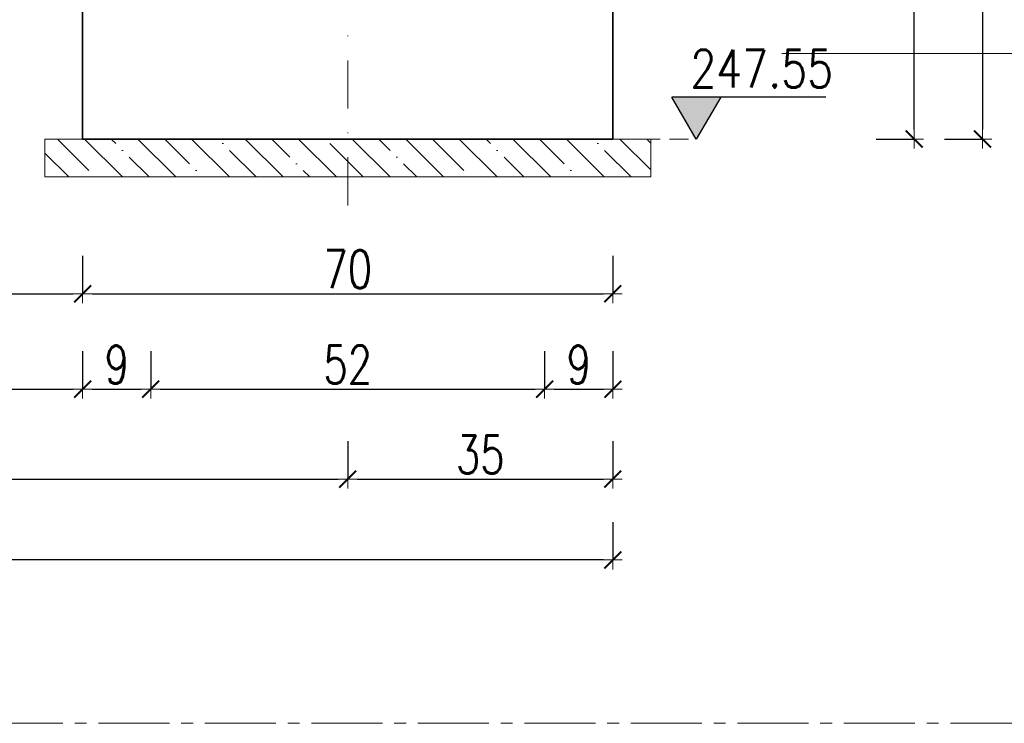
# Model space of a CAD drawing. Header units: millimetres. Extents: x -8 to 14965326, y -810 to 11054951.
# Tile 71 of 72: x 7509089 to 7509219, y 5558092 to 5558185. Entities that reach past the tile are written whole.
import ezdxf
from ezdxf import colors
from ezdxf.entities.mleader import LeaderData, LeaderLine
from ezdxf.enums import TextEntityAlignment as Align
from ezdxf.math import Vec2, Vec3

# ---------------------------------------------------------------- set-up
doc = ezdxf.new("R2010")
doc.units = ezdxf.units.MM
doc.header["$LTSCALE"] = 0.5
doc.header["$MEASUREMENT"] = 0
for name, pattern in [('CENTER2', [1.125, 0.75, -0.125, 0.125, -0.125]), ('HIDDEN', [9.524999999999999, 6.35, -3.175]), ('KRESKAKROPKA', [25.4, 12.7, -6.35, 0, -6.35]), ('KRESKOWA', [0.75, 0.5, -0.25])]:
    doc.linetypes.add(name, pattern=pattern)
doc.layers.get('0').update_dxf_attribs({"linetype": 'CONTINUOUS', "lineweight": 13})
doc.layers.get('Defpoints').update_dxf_attribs({"linetype": 'CONTINUOUS'})
for name, color, linetype, lineweight in [('A_05-widok proj', 250, 'CONTINUOUS', 18), ('K_Belki - widok', 3, 'CONTINUOUS', 15), ('K_Cienkie przerywane', 252, 'KRESKOWA', 9), ('K_Fundamenty - przekrój', 40, 'CONTINUOUS', 35), ('K_Kreskowanie', 253, 'CONTINUOUS', 5), ('K_Opis', 7, 'CONTINUOUS', 9), ('K_Osie - przerywana', 8, 'KRESKAKROPKA', 9), ('K_Schody - widok', 60, 'CONTINUOUS', 15), ('tkd_obszary_wykazu', 14, 'CENTER2', 9), ('tkd_otwory', 1, 'CONTINUOUS', 9), ('tkd_otwory_obrys', 1, 'CONTINUOUS', 20), ('tkd_wym', 1, 'CONTINUOUS', 5)]:
    doc.layers.add(name, color=color, linetype=linetype, lineweight=lineweight)
doc.layers.add('tkd_koty', color=1, linetype='CONTINUOUS')
doc.styles.add('___K_OPIS_SIMPLEX', font='simplex.shx', dxfattribs={"width": 0.75})
doc.styles.add('NEW', font='swiss.ttf', dxfattribs={"height": 0.3})
doc.styles.add('TKD_1TXT', font='simplex.shx', dxfattribs={"width": 0.75, "height": 0.25})
doc.styles.add('TKD_2TXT', font='romand.shx', dxfattribs={"width": 0.75, "height": 0.25})
doc.styles.add('tkd_txt0', font='simplex.shx', dxfattribs={"width": 0.75})
doc.styles.add('TXT25', font='simplex.shx', dxfattribs={"width": 0.8})
doc.dimstyles.new('tkd_1-25cm[cm]', dxfattribs={"dimtxt": 5, "dimasz": 1.25, "dimexe": 0, "dimexo": 5, "dimgap": 0.75, "dimtad": 1, "dimdec": 1, "dimrnd": 0.5, "dimdsep": 46, "dimtxsty": 'tkd_txt0', "dimblk": 'tkd_dim_arrow', "dimcen": 0, "dimclrd": 1, "dimclrt": 7, "dimadec": 0, "dimazin": 0, "dimtfac": 1.666666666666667, "dimtdec": 1, "dimtix": 1, "dimtmove": 1, "dimatfit": 3, "dimldrblk": 'K2', "dimfxl": 5, "dimfxlon": 1, "dimtvp": 0.02, "dimtolj": 1, "dimtzin": 0, "dimarcsym": 0})

# ---------------------------------------------------------------- blocks, each defined once
blk = doc.blocks.new('tkd_kota1')
at = {"layer": 'K_Kreskowanie'}
blk.add_hatch(color=256, dxfattribs=at).paths.add_polyline_path([(0, 0), (0.1298109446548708, 0.2210646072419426), (-0.1298109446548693, 0.2210646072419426)])
for p, q in [((0.6835649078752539, 0.2210646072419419), (-0.1298109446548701, 0.2210646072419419)), ((0, 0), (-0.1298109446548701, 0.2210646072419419)), ((0.1298109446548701, 0.2210646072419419), (0, 0))]:
    blk.add_line(p, q)
at = {"color": 7, "style": 'TXT25', "width": 0.8000000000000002}
blk.add_attdef('%%P10.00', text='', height=0.2, dxfattribs=at).set_placement((0.3455133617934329, 0.3722424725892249), align=Align.MIDDLE_CENTER)
blk = doc.blocks.new('tkd_dim_arrow')
for p, q in [((-1, 0), (1, 0)), ((0, -1), (0, 1))]:
    blk.add_line(p, q)
at = {"const_width": 0.2}
blk.add_lwpolyline([(-0.8954183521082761, -0.8954183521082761), (0.8954183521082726, 0.8954183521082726)], dxfattribs=at)
blk = doc.blocks.new('*D540')
at = {"layer": 'Defpoints', "color": 0, "transparency": 16777216}
for p in [(7508873.102259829, 5558174.305781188), (7509097.102259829, 5558169.305781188), (7509097.102259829, 5558148.872890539)]:
    blk.add_point(p, dxfattribs=at)
at = {"layer": 'tkd_wym', "color": 0, "lineweight": -2, "transparency": 16777216}
for p, q in [((7508873.102259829, 5558153.872890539), (7508873.102259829, 5558148.872890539)), ((7509097.102259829, 5558153.872890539), (7509097.102259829, 5558148.872890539))]:
    blk.add_line(p, q, dxfattribs=at)
at = {"layer": 'tkd_wym', "color": 1, "lineweight": -2, "transparency": 16777216}
blk.add_line((7508874.352259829, 5558148.872890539), (7509095.852259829, 5558148.872890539), dxfattribs=at)
at = {"layer": 'tkd_wym', "color": 1, "lineweight": -2, "transparency": 16777216, "xscale": 1.25, "yscale": 1.25, "zscale": 1.25, "rotation": 180}
blk.add_blockref('tkd_dim_arrow', (7508873.102259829, 5558148.872890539), dxfattribs=at)
at = {"layer": 'tkd_wym', "color": 1, "lineweight": -2, "transparency": 16777216, "xscale": 1.25, "yscale": 1.25, "zscale": 1.25}
blk.add_blockref('tkd_dim_arrow', (7509097.102259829, 5558148.872890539), dxfattribs=at)
at = {"layer": 'tkd_wym', "color": 7, "transparency": 16777216, "insert": (7508985.102259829, 5558152.122890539), "char_height": 5, "attachment_point": 5, "style": 'tkd_txt0'}
blk.add_mtext('\\A1;224', dxfattribs=at)
blk = doc.blocks.new('tkd_opis_słupa')
at = {"color": 2, "style": 'TKD_2TXT', "width": 0.75}
blk.add_attdef('NAZWA', text='', height=0.3, dxfattribs=at).set_placement((0.01221959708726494, 0.09821999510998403), align=Align.CENTER)
at = {"color": 7, "style": 'TKD_1TXT', "width": 0.75, "flags": 1}
for tag in ['ZBROJENIE', 'UWAGI1', 'UWAGI2', 'BETON', 'RZEDNE']:
    blk.add_attdef(tag, text='', height=0.25, dxfattribs=at).set_placement((0.01221959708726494, -0.3452324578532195), align=Align.CENTER)
at = {"color": 7, "style": 'TKD_1TXT', "width": 0.75}
blk.add_attdef('50X50', text='', height=0.25, dxfattribs=at).set_placement((0.01221959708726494, -0.3452324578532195), align=Align.CENTER)
blk = doc.blocks.new('K2')
at = {"layer": 'K_Kreskowanie'}
h = blk.add_hatch(color=256, dxfattribs=at)
h.paths.add_polyline_path([(-290.000000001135, 547.9999999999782), (-20.00009999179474, 547.9999999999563), (-20.00009999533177, 312.041697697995), (-19.99957367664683, 312.041697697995), (-20.00009999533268, 312.0414709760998), (-20.00009999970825, 19.99999999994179), (-290.0000000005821, 20.0001733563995), (-290.0000000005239, 40.00017335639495), (-310.000000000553, 40.00017335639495), (-310.000000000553, 20.00018619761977), (-310.000000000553, -1.82165349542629e-05), (0, 0), (8.497408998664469e-09, 567.9999999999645), (-310.0000000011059, 567.9999999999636), (-529.0000000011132, 568.0004263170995), (-529.0000000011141, 463.0000000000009), (-492.9999496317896, 463), (-492.9999496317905, 350.5000015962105), (-492.9999496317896, 350.4999998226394), (-513.0000000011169, 350.4999998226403), (-513.0000000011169, 350.5000015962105), (-529.0000000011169, 350.5000015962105), (-529.0000000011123, 330.5000015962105), (-492.9999496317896, 330.5000015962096), (-492.9999496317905, 218.000003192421), (-492.9999496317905, 218.0000014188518), (-513.0000000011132, 218.0000014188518), (-529.0000017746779, 218.0000000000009), (-529.0000000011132, 198), (-492.9999536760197, 198.0000031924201), (-492.9999536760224, 198.0000310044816), (-474.9999678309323, 198), (-466.7000000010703, 198), (-466.7000000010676, 218), (-474.9999696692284, 218), (-475.0000000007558, 217.9999999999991), (-475.0000000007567, 462.9999999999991), (-310.0000000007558, 462.9999999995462), (-310.0000000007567, 218), (-348.7000000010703, 218), (-348.7000000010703, 198.0000000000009), (-310.0000000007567, 198.0000000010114), (-310.0000000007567, 154.000173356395), (-290.0000000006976, 154.0001733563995)])
h.paths.add_polyline_path([(-509.0000059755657, 547.9999999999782), (-509.0000000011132, 483), (-310.0000000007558, 483), (-310.0000000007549, 547.9999999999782)], flags=16)
for points in [[(-513.0000000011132, 350.4999998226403), (-496.9999597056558, 354.5000098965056), (-492.9999496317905, 462.9999999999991), (-492.9999496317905, 350.4999998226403)], [(-475.0000000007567, 463), (-343.0000000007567, 430), (-310.0000000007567, 218), (-310.0000000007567, 463)], [(-513.0000000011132, 218.0000014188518), (-496.9999597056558, 222.0000114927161), (-492.9999496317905, 330.5000015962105), (-492.9999496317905, 218.0000014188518)]]:
    blk.add_hatch(color=256, dxfattribs=at).paths.add_polyline_path(points)
at = {"layer": 'K_Belki - widok'}
for p, q in [((-529.0000000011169, 350.50000159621), (-529.0000000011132, 462.9999999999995)), ((-513.0000000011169, 350.5000015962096), (-513.0000000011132, 462.9999999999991)), ((-529.0000000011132, 218), (-529.0000000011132, 330.5000015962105)), ((-513.0000000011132, 218), (-513.0000000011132, 330.5000015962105)), ((-348.7000000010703, 198), (-466.7000000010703, 198.0000000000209))]:
    blk.add_line(p, q, dxfattribs=at)
for points in [[(-310.0000000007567, 154.0418710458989), (-310.0000000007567, 40.04187104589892)], [(-290.0000000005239, 40.04187104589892), (-290.0000000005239, 154.0418710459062)]]:
    blk.add_lwpolyline(points, dxfattribs=at)
at = {"layer": 'K_Opis', "linetype": 'Continuous'}
for points in [[(-529.0000000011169, 330.5000015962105), (-492.9999496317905, 330.5000015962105), (-492.9999496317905, 218.000003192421), (-529.0000017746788, 218), (-529.0000000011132, 198), (-492.9999496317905, 198.000003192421), (-492.9999536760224, 198.0000310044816), (-474.9999678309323, 198), (-474.9999678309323, 198), (-474.9999678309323, 198), (-474.9999678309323, 198), (-466.7000000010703, 198), (-466.7000000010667, 218), (-474.9999696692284, 218), (-474.9999921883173, 463), (-310.0000000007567, 462.9999999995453), (-310.0000000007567, 218), (-348.7000000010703, 218), (-348.7000000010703, 198), (-310.0000000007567, 198.0000000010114), (-310.0000000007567, 154.000173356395), (-290.0000000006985, 154.0001733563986), (-290.000000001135, 547.9999999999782), (-20.00009999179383, 547.9999999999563), (-20.00009999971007, 19.99999999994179), (-290.0000000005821, 20.00017335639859), (-290.0000000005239, 40.00017335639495), (-310.000000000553, 40.00017335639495), (-310.000000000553, 20.00018619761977), (-310.000000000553, 20.00018619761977), (-310.000000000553, -1.82165349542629e-05), (0, 0), (8.498318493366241e-09, 567.9999999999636), (-310.0000000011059, 567.9999999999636), (-529.0000000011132, 568.0004263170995), (-529.0000000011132, 463), (-492.9999496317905, 463), (-492.9999496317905, 350.5000015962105), (-529.0000000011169, 350.5000015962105), (-529.0000000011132, 330.5000015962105)], [(-310.0000000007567, 483), (-310.0000000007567, 547.9999999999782), (-509.0000059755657, 547.9999999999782), (-509.0000000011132, 483), (-310.0000000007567, 483)]]:
    blk.add_lwpolyline(points, dxfattribs=at)
at = {"layer": 'K_Opis', "linetype": 'HIDDEN'}
for points in [[(-529.0000000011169, 330.5000015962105), (-492.9999496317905, 330.5000015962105), (-492.9999496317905, 218.000003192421), (-529.0000017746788, 218), (-529.0000000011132, 198), (-492.9999496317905, 198.000003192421), (-492.9999536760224, 198.0000310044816), (-474.9999678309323, 198), (-474.9999678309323, 198), (-474.9999678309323, 198), (-474.9999678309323, 198), (-466.7000000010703, 198), (-466.7000000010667, 218), (-474.9999696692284, 218), (-474.9999921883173, 463), (-310.0000000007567, 462.9999999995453), (-310.0000000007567, 218), (-348.7000000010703, 218), (-348.7000000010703, 198), (-310.0000000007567, 198.0000000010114), (-310.0000000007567, 154.000173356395), (-290.0000000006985, 154.0001733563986), (-290.000000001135, 547.9999999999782), (-20.00009999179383, 547.9999999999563), (-20.00009999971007, 19.99999999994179), (-290.0000000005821, 20.00017335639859), (-290.0000000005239, 40.00017335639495), (-310.000000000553, 40.00017335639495), (-310.000000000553, 20.00018619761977), (-310.000000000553, 20.00018619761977), (-310.000000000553, -1.82165349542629e-05), (0, 0), (8.498318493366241e-09, 567.9999999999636), (-310.0000000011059, 567.9999999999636), (-529.0000000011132, 568.0004263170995), (-529.0000000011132, 463), (-492.9999496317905, 463), (-492.9999496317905, 350.5000015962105), (-529.0000000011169, 350.5000015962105), (-529.0000000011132, 330.5000015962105)], [(-310.0000000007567, 482.9999999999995), (-310.0000000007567, 547.9999999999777), (-509.0000059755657, 547.9999999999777), (-509.0000000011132, 482.9999999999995), (-310.0000000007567, 482.9999999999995)]]:
    blk.add_lwpolyline(points, dxfattribs=at)
at = {"layer": 'K_Schody - widok'}
for p, q in [((-19.9999999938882, 396.0416976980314), (-290.0000000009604, 396.0416976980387)), ((-224.0000000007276, 172.0416976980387), (-224.0000000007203, 396.0416976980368)), ((-163.0000000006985, 172.0416976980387), (-163.0000000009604, 396.0416976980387)), ((-146.9999999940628, 396.0416976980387), (-146.9999999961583, 257.333821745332)), ((-84.9995736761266, 284.0416976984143), (-84.9995736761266, 396.0416976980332)), ((-84.99957367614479, 396.0416976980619), (-69.66052350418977, 373.485873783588)), ((-158.0000000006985, 172.0416976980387), (-158.0000000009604, 391.0416976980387)), ((-151.9999999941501, 391.0416976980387), (-158.0000000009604, 391.0416976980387)), ((-151.9999999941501, 391.0416976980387), (-151.9999999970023, 200.041047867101)), ((-290.0000000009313, 368.0416976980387), (-163.0000000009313, 368.0416976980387)), ((-19.99999999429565, 368.0416976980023), (-146.9999999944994, 368.0416976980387)), ((-290.0000000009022, 340.0416976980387), (-163.0000000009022, 340.0416976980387)), ((-19.999999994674, 340.0416976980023), (-146.9999999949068, 340.0416976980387)), ((-290.0000000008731, 312.0416976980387), (-163.0000000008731, 312.0416976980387)), ((-19.99999999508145, 312.0415140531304), (-151.9999999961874, 255.1799755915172)), ((-19.99999999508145, 312.041697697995), (-146.9999999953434, 312.0416976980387)), ((-19.99999999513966, 306.5973379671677), (-151.9999999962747, 249.7357995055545)), ((-290.000000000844, 284.0416976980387), (-163.000000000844, 284.0416976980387)), ((-84.99957367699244, 284.0416976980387), (-146.9999999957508, 284.0416976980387)), ((-19.9999999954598, 284.0416976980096), (-72.36130776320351, 284.0416976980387)), ((-84.99957367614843, 278.5975216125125), (-84.99957367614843, 200.041047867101)), ((-84.99957367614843, 278.5975216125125), (-69.6605235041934, 256.0416976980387)), ((-84.99957367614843, 278.5975216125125), (-84.99957367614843, 200.041047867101)), ((-84.99957367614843, 278.5975216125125), (-69.6605235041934, 256.0416976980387)), ((-290.0000000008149, 256.0416976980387), (-163.0000000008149, 256.0416976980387)), ((-19.99999999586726, 256.0416976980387), (-137.361307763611, 256.0416976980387)), ((-146.9999999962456, 251.8896456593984), (-146.9999999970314, 200.041047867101)), ((-290.0000000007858, 228.0416976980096), (-163.0000000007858, 228.0416976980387)), ((-19.99999999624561, 228.0416976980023), (-146.9999999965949, 228.0416976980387)), ((-290.0000000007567, 200.0416976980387), (-163.0000000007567, 200.0416976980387)), ((-19.99999999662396, 200.0416976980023), (-146.9999999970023, 200.0416976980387)), ((-239.3390501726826, 194.5975216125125), (-224.0000000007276, 172.0416976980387)), ((-239.3390501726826, 194.5975216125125), (-224.0000000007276, 172.0416976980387)), ((-158.0000000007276, 172.0416976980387), (-290.0000000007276, 172.0416976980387))]:
    blk.add_line(p, q, dxfattribs=at)
blk.add_lwpolyline([(-151.9999999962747, 249.7357995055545), (-151.9999999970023, 200.041047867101), (-146.9999999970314, 200.041047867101)], dxfattribs=at)
at = {"layer": 'tkd_otwory'}
for points in [[(-513.0000000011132, 350.4999998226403), (-496.9999597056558, 354.5000098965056), (-492.9999496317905, 462.9999999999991), (-492.9999496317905, 350.4999998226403)], [(-475.0000000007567, 463), (-343.0000000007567, 430), (-310.0000000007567, 218), (-310.0000000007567, 463)], [(-513.0000000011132, 218.0000014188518), (-496.9999597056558, 222.0000114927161), (-492.9999496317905, 330.5000015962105), (-492.9999496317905, 218.0000014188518)]]:
    blk.add_lwpolyline(points, close=True, dxfattribs=at)
at = {"layer": 'tkd_otwory_obrys'}
for points in [[(-513.0000000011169, 350.5000015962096), (-513.0000000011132, 462.9999999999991), (-492.9999496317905, 463), (-492.9999496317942, 350.5000015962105)], [(-475.0000000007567, 463), (-310.0000000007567, 463), (-310.0000000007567, 218), (-475.0000000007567, 218)], [(-513.0000000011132, 218.0000014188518), (-492.9999496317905, 218.0000014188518), (-492.9999496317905, 330.5000015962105), (-513.0000000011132, 330.5000015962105)]]:
    blk.add_lwpolyline(points, close=True, dxfattribs=at)
at = {"layer": 'K_Opis'}
ref = blk.add_blockref('tkd_opis_słupa', (-157.1629009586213, 84.45006879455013), dxfattribs=dict(at, xscale=-100, yscale=100, zscale=100, rotation=180))
ref.add_attrib('NAZWA', 'K2', dxfattribs={"layer": '0', "color": 2, "height": 30, "style": 'TKD_2TXT', "width": 0.7499999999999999}).set_placement((-155.9409412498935, 44.62806928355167), align=Align.CENTER)
ref.add_attrib('50X50', 'kl. schodowa', dxfattribs={"layer": '0', "color": 7, "height": 25, "style": 'TKD_1TXT', "width": 0.75}).set_placement((-155.9409412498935, 93.97331457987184), align=Align.CENTER)
at = {"layer": 'K_Schody - widok', "style": 'NEW', "width": 0.7}
for s, p in [('8X17.0', (-229.0844075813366, 262.6150984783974, -2.452046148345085e-06)), ('28', (-202.9031064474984, 279.3671616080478, -2.452046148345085e-06)), ('8X17.0', (-90.0839812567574, 205.227187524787, -2.452046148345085e-06)), ('28', (-63.90268012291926, 221.9792506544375, -2.452046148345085e-06))]:
    blk.add_text(s, height=16.8216827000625, rotation=90, dxfattribs=at).set_placement(p)
blk = doc.blocks.new('*D541')
at = {"layer": 'Defpoints', "color": 0, "transparency": 16777216}
for p in [(7509097.102259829, 5558169.305781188), (7509167.102259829, 5558169.305781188), (7509167.102259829, 5558148.872890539)]:
    blk.add_point(p, dxfattribs=at)
at = {"layer": 'tkd_wym', "color": 0, "lineweight": -2, "transparency": 16777216}
for p, q in [((7509097.102259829, 5558153.872890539), (7509097.102259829, 5558148.872890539)), ((7509167.102259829, 5558153.872890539), (7509167.102259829, 5558148.872890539))]:
    blk.add_line(p, q, dxfattribs=at)
at = {"layer": 'tkd_wym', "color": 1, "lineweight": -2, "transparency": 16777216}
blk.add_line((7509098.352259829, 5558148.872890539), (7509165.852259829, 5558148.872890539), dxfattribs=at)
at = {"layer": 'tkd_wym', "color": 1, "lineweight": -2, "transparency": 16777216, "xscale": 1.25, "yscale": 1.25, "zscale": 1.25, "rotation": 180}
blk.add_blockref('tkd_dim_arrow', (7509097.102259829, 5558148.872890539), dxfattribs=at)
at = {"layer": 'tkd_wym', "color": 1, "lineweight": -2, "transparency": 16777216, "xscale": 1.25, "yscale": 1.25, "zscale": 1.25}
blk.add_blockref('tkd_dim_arrow', (7509167.102259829, 5558148.872890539), dxfattribs=at)
at = {"layer": 'tkd_wym', "color": 7, "transparency": 16777216, "insert": (7509132.102259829, 5558152.122890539), "char_height": 5, "attachment_point": 5, "style": 'tkd_txt0'}
blk.add_mtext('\\A1;70', dxfattribs=at)
blk = doc.blocks.new('*D545')
at = {"layer": 'Defpoints', "color": 0, "transparency": 16777216}
for p in [(7508873.102259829, 5558214.305781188), (7509097.102259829, 5558209.305781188), (7509097.102259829, 5558136.282283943)]:
    blk.add_point(p, dxfattribs=at)
at = {"layer": 'tkd_wym', "color": 0, "lineweight": -2, "transparency": 16777216}
for p, q in [((7508873.102259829, 5558141.282283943), (7508873.102259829, 5558136.282283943)), ((7509097.102259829, 5558141.282283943), (7509097.102259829, 5558136.282283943))]:
    blk.add_line(p, q, dxfattribs=at)
at = {"layer": 'tkd_wym', "color": 1, "lineweight": -2, "transparency": 16777216}
blk.add_line((7508874.352259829, 5558136.282283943), (7509095.852259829, 5558136.282283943), dxfattribs=at)
at = {"layer": 'tkd_wym', "color": 1, "lineweight": -2, "transparency": 16777216, "xscale": 1.25, "yscale": 1.25, "zscale": 1.25, "rotation": 180}
blk.add_blockref('tkd_dim_arrow', (7508873.102259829, 5558136.282283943), dxfattribs=at)
at = {"layer": 'tkd_wym', "color": 1, "lineweight": -2, "transparency": 16777216, "xscale": 1.25, "yscale": 1.25, "zscale": 1.25}
blk.add_blockref('tkd_dim_arrow', (7509097.102259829, 5558136.282283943), dxfattribs=at)
at = {"layer": 'tkd_wym', "color": 7, "transparency": 16777216, "insert": (7508985.102259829, 5558139.532283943), "char_height": 5, "attachment_point": 5, "style": 'tkd_txt0'}
blk.add_mtext('\\A1;224', dxfattribs=at)
blk = doc.blocks.new('*D546')
at = {"layer": 'Defpoints', "color": 0, "transparency": 16777216}
for p in [(7509097.102259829, 5558209.305781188), (7509106.102259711, 5558209.305781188), (7509106.102259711, 5558136.282283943)]:
    blk.add_point(p, dxfattribs=at)
at = {"layer": 'tkd_wym', "color": 0, "lineweight": -2, "transparency": 16777216}
for p, q in [((7509097.102259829, 5558141.282283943), (7509097.102259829, 5558136.282283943)), ((7509106.102259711, 5558141.282283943), (7509106.102259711, 5558136.282283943))]:
    blk.add_line(p, q, dxfattribs=at)
at = {"layer": 'tkd_wym', "color": 1, "lineweight": -2, "transparency": 16777216}
blk.add_line((7509098.352259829, 5558136.282283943), (7509104.852259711, 5558136.282283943), dxfattribs=at)
at = {"layer": 'tkd_wym', "color": 1, "lineweight": -2, "transparency": 16777216, "xscale": 1.25, "yscale": 1.25, "zscale": 1.25, "rotation": 180}
blk.add_blockref('tkd_dim_arrow', (7509097.102259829, 5558136.282283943), dxfattribs=at)
at = {"layer": 'tkd_wym', "color": 1, "lineweight": -2, "transparency": 16777216, "xscale": 1.25, "yscale": 1.25, "zscale": 1.25}
blk.add_blockref('tkd_dim_arrow', (7509106.102259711, 5558136.282283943), dxfattribs=at)
at = {"layer": 'tkd_wym', "color": 7, "transparency": 16777216, "insert": (7509101.60225977, 5558139.532283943), "char_height": 5, "attachment_point": 5, "style": 'tkd_txt0'}
blk.add_mtext('\\A1;9', dxfattribs=at)
blk = doc.blocks.new('*D547')
at = {"layer": 'Defpoints', "color": 0, "transparency": 16777216}
for p in [(7509106.102259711, 5558209.305781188), (7509158.102450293, 5558209.325291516), (7509158.102450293, 5558136.282283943)]:
    blk.add_point(p, dxfattribs=at)
at = {"layer": 'tkd_wym', "color": 0, "lineweight": -2, "transparency": 16777216}
for p, q in [((7509106.102259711, 5558141.282283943), (7509106.102259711, 5558136.282283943)), ((7509158.102450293, 5558141.282283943), (7509158.102450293, 5558136.282283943))]:
    blk.add_line(p, q, dxfattribs=at)
at = {"layer": 'tkd_wym', "color": 1, "lineweight": -2, "transparency": 16777216}
blk.add_line((7509107.352259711, 5558136.282283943), (7509156.852450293, 5558136.282283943), dxfattribs=at)
at = {"layer": 'tkd_wym', "color": 1, "lineweight": -2, "transparency": 16777216, "xscale": 1.25, "yscale": 1.25, "zscale": 1.25, "rotation": 180}
blk.add_blockref('tkd_dim_arrow', (7509106.102259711, 5558136.282283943), dxfattribs=at)
at = {"layer": 'tkd_wym', "color": 1, "lineweight": -2, "transparency": 16777216, "xscale": 1.25, "yscale": 1.25, "zscale": 1.25}
blk.add_blockref('tkd_dim_arrow', (7509158.102450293, 5558136.282283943), dxfattribs=at)
at = {"layer": 'tkd_wym', "color": 7, "transparency": 16777216, "insert": (7509132.102355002, 5558139.532283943), "char_height": 5, "attachment_point": 5, "style": 'tkd_txt0'}
blk.add_mtext('\\A1;52', dxfattribs=at)
blk = doc.blocks.new('*D548')
at = {"layer": 'Defpoints', "color": 0, "transparency": 16777216}
for p in [(7509158.102450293, 5558209.325291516), (7509167.102259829, 5558209.305781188), (7509167.102259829, 5558136.282283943)]:
    blk.add_point(p, dxfattribs=at)
at = {"layer": 'tkd_wym', "color": 0, "lineweight": -2, "transparency": 16777216}
for p, q in [((7509158.102450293, 5558141.282283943), (7509158.102450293, 5558136.282283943)), ((7509167.102259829, 5558141.282283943), (7509167.102259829, 5558136.282283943))]:
    blk.add_line(p, q, dxfattribs=at)
at = {"layer": 'tkd_wym', "color": 1, "lineweight": -2, "transparency": 16777216}
blk.add_line((7509159.352450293, 5558136.282283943), (7509165.852259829, 5558136.282283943), dxfattribs=at)
at = {"layer": 'tkd_wym', "color": 1, "lineweight": -2, "transparency": 16777216, "xscale": 1.25, "yscale": 1.25, "zscale": 1.25, "rotation": 180}
blk.add_blockref('tkd_dim_arrow', (7509158.102450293, 5558136.282283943), dxfattribs=at)
at = {"layer": 'tkd_wym', "color": 1, "lineweight": -2, "transparency": 16777216, "xscale": 1.25, "yscale": 1.25, "zscale": 1.25}
blk.add_blockref('tkd_dim_arrow', (7509167.102259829, 5558136.282283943), dxfattribs=at)
at = {"layer": 'tkd_wym', "color": 7, "transparency": 16777216, "insert": (7509162.602355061, 5558139.532283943), "char_height": 5, "attachment_point": 5, "style": 'tkd_txt0'}
blk.add_mtext('\\A1;9', dxfattribs=at)
blk = doc.blocks.new('*D550')
at = {"layer": 'Defpoints', "color": 0, "transparency": 16777216}
for p in [(7508838.102259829, 5558174.305781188), (7509132.102259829, 5558169.305781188), (7509132.102259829, 5558124.402477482)]:
    blk.add_point(p, dxfattribs=at)
at = {"layer": 'tkd_wym', "color": 0, "lineweight": -2, "transparency": 16777216}
for p, q in [((7508838.102259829, 5558129.402477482), (7508838.102259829, 5558124.402477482)), ((7509132.102259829, 5558129.402477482), (7509132.102259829, 5558124.402477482))]:
    blk.add_line(p, q, dxfattribs=at)
at = {"layer": 'tkd_wym', "color": 1, "lineweight": -2, "transparency": 16777216}
blk.add_line((7508839.352259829, 5558124.402477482), (7509130.852259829, 5558124.402477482), dxfattribs=at)
at = {"layer": 'tkd_wym', "color": 1, "lineweight": -2, "transparency": 16777216, "xscale": 1.25, "yscale": 1.25, "zscale": 1.25, "rotation": 180}
blk.add_blockref('tkd_dim_arrow', (7508838.102259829, 5558124.402477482), dxfattribs=at)
at = {"layer": 'tkd_wym', "color": 1, "lineweight": -2, "transparency": 16777216, "xscale": 1.25, "yscale": 1.25, "zscale": 1.25}
blk.add_blockref('tkd_dim_arrow', (7509132.102259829, 5558124.402477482), dxfattribs=at)
at = {"layer": 'tkd_wym', "color": 7, "transparency": 16777216, "insert": (7508985.102259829, 5558127.652477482), "char_height": 5, "attachment_point": 5, "style": 'tkd_txt0'}
blk.add_mtext('\\A1;294', dxfattribs=at)
blk = doc.blocks.new('*D551')
at = {"layer": 'Defpoints', "color": 0, "transparency": 16777216}
for p in [(7509132.102259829, 5558169.305781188), (7509167.102259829, 5558169.305781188), (7509167.102259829, 5558124.402477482)]:
    blk.add_point(p, dxfattribs=at)
at = {"layer": 'tkd_wym', "color": 0, "lineweight": -2, "transparency": 16777216}
for p, q in [((7509132.102259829, 5558129.402477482), (7509132.102259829, 5558124.402477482)), ((7509167.102259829, 5558129.402477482), (7509167.102259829, 5558124.402477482))]:
    blk.add_line(p, q, dxfattribs=at)
at = {"layer": 'tkd_wym', "color": 1, "lineweight": -2, "transparency": 16777216}
blk.add_line((7509133.352259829, 5558124.402477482), (7509165.852259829, 5558124.402477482), dxfattribs=at)
at = {"layer": 'tkd_wym', "color": 1, "lineweight": -2, "transparency": 16777216, "xscale": 1.25, "yscale": 1.25, "zscale": 1.25, "rotation": 180}
blk.add_blockref('tkd_dim_arrow', (7509132.102259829, 5558124.402477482), dxfattribs=at)
at = {"layer": 'tkd_wym', "color": 1, "lineweight": -2, "transparency": 16777216, "xscale": 1.25, "yscale": 1.25, "zscale": 1.25}
blk.add_blockref('tkd_dim_arrow', (7509167.102259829, 5558124.402477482), dxfattribs=at)
at = {"layer": 'tkd_wym', "color": 7, "transparency": 16777216, "insert": (7509149.602259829, 5558127.652477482), "char_height": 5, "attachment_point": 5, "style": 'tkd_txt0'}
blk.add_mtext('\\A1;35', dxfattribs=at)
blk = doc.blocks.new('*D552')
at = {"layer": 'Defpoints', "color": 0, "transparency": 16777216}
for p in [(7508803.102259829, 5558174.305781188), (7509167.102259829, 5558169.305781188), (7508803.102259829, 5558113.740927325)]:
    blk.add_point(p, dxfattribs=at)
at = {"layer": 'tkd_wym', "color": 0, "lineweight": -2, "transparency": 16777216}
for p, q in [((7508803.102259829, 5558118.740927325), (7508803.102259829, 5558113.740927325)), ((7509167.102259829, 5558118.740927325), (7509167.102259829, 5558113.740927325))]:
    blk.add_line(p, q, dxfattribs=at)
at = {"layer": 'tkd_wym', "color": 1, "lineweight": -2, "transparency": 16777216}
blk.add_line((7509165.852259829, 5558113.740927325), (7508804.352259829, 5558113.740927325), dxfattribs=at)
at = {"layer": 'tkd_wym', "color": 1, "lineweight": -2, "transparency": 16777216, "xscale": 1.25, "yscale": 1.25, "zscale": 1.25, "rotation": 180}
blk.add_blockref('tkd_dim_arrow', (7508803.102259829, 5558113.740927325), dxfattribs=at)
at = {"layer": 'tkd_wym', "color": 1, "lineweight": -2, "transparency": 16777216, "xscale": 1.25, "yscale": 1.25, "zscale": 1.25}
blk.add_blockref('tkd_dim_arrow', (7509167.102259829, 5558113.740927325), dxfattribs=at)
at = {"layer": 'tkd_wym', "color": 7, "transparency": 16777216, "insert": (7508985.102259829, 5558116.990927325), "char_height": 5, "attachment_point": 5, "style": 'tkd_txt0'}
blk.add_mtext('\\A1;364', dxfattribs=at)
blk = doc.blocks.new('*D556')
at = {"layer": 'Defpoints', "color": 0, "transparency": 16777216}
for p in [(7509167.102259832, 5558209.30578119), (7509206.88595112, 5558209.30578119), (7509167.102259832, 5558169.30578119)]:
    blk.add_point(p, dxfattribs=at)
at = {"layer": 'tkd_wym', "color": 0, "lineweight": -2, "transparency": 16777216}
for p, q in [((7509201.88595112, 5558209.30578119), (7509206.88595112, 5558209.30578119)), ((7509201.88595112, 5558169.30578119), (7509206.88595112, 5558169.30578119))]:
    blk.add_line(p, q, dxfattribs=at)
at = {"layer": 'tkd_wym', "color": 1, "lineweight": -2, "transparency": 16777216}
blk.add_line((7509206.88595112, 5558170.55578119), (7509206.88595112, 5558208.05578119), dxfattribs=at)
at = {"layer": 'tkd_wym', "color": 1, "lineweight": -2, "transparency": 16777216, "xscale": 1.25, "yscale": 1.25, "zscale": 1.25}
for p, rotation in [((7509206.88595112, 5558209.30578119), 90), ((7509206.88595112, 5558169.30578119), 270)]:
    blk.add_blockref('tkd_dim_arrow', p, dxfattribs=dict(at, rotation=rotation))
at = {"layer": 'tkd_wym', "color": 7, "transparency": 16777216, "insert": (7509203.635951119, 5558189.305781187), "char_height": 5, "attachment_point": 5, "rotation": 90, "style": 'tkd_txt0'}
blk.add_mtext('\\A1;40', dxfattribs=at)
blk = doc.blocks.new('*D559')
at = {"layer": 'Defpoints', "color": 0, "transparency": 16777216}
for p in [(7509132.102259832, 5558439.305781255), (7509132.102259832, 5558169.30578119), (7509215.900184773, 5558169.30578119)]:
    blk.add_point(p, dxfattribs=at)
at = {"layer": 'tkd_wym', "color": 0, "lineweight": -2, "transparency": 16777216}
for p, q in [((7509210.900184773, 5558439.305781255), (7509215.900184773, 5558439.305781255)), ((7509210.900184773, 5558169.30578119), (7509215.900184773, 5558169.30578119))]:
    blk.add_line(p, q, dxfattribs=at)
at = {"layer": 'tkd_wym', "color": 1, "lineweight": -2, "transparency": 16777216}
blk.add_line((7509215.900184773, 5558438.055781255), (7509215.900184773, 5558170.55578119), dxfattribs=at)
at = {"layer": 'tkd_wym', "color": 1, "lineweight": -2, "transparency": 16777216, "xscale": 1.25, "yscale": 1.25, "zscale": 1.25}
for p, rotation in [((7509215.900184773, 5558439.305781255), 90), ((7509215.900184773, 5558169.30578119), 270)]:
    blk.add_blockref('tkd_dim_arrow', p, dxfattribs=dict(at, rotation=rotation))
at = {"layer": 'tkd_wym', "color": 7, "transparency": 16777216, "insert": (7509212.650184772, 5558304.30578122), "char_height": 5, "attachment_point": 5, "rotation": 90, "style": 'tkd_txt0'}
blk.add_mtext('\\A1;270', dxfattribs=at)

msp = doc.modelspace()

# ---------------------------------------------------------------- hatches: boundary and pattern name
at = {"layer": 'K_Kreskowanie'}
h = msp.add_hatch(dxfattribs=at)
h.set_pattern_fill('ANSI35', color=253, scale=20, angle=90)
h.set_pattern_definition([(135, (1404.058894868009, -49.45607626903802), (-3.535533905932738, -3.535533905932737), []), (135, (1404.058894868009, -45.92054236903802), (-3.535533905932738, -3.535533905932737), [6.25, -1.25, 0, -1.25])])
h.paths.add_polyline_path([(7509137.102259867, 5558169.305781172), (7509092.102259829, 5558169.305781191), (7509092.102259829, 5558164.305781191), (7509137.102259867, 5558164.305781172)])
h.paths.add_polyline_path([(7509172.102259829, 5558169.305781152), (7509137.102259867, 5558169.305781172), (7509137.102259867, 5558164.305781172), (7509172.102259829, 5558164.305781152)])

# ---------------------------------------------------------------- linework, layer by layer
at = {"layer": 'A_05-widok proj'}
msp.add_lwpolyline([(7509092.102259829, 5558164.305781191), (7509092.102259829, 5558169.305781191), (7509172.102259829, 5558169.305781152), (7509172.102259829, 5558164.305781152), (7509092.102259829, 5558164.305781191)], dxfattribs=at)
at = {"layer": 'K_Cienkie przerywane', "linetype": 'KRESKOWA', "ltscale": 10}
msp.add_line((7509167.102259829, 5558169.305781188), (7509178.121480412, 5558169.305781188), dxfattribs=at)
at = {"layer": 'K_Fundamenty - przekrój'}
msp.add_lwpolyline([(7509097.102259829, 5558169.305781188), (7509167.102259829, 5558169.305781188), (7509167.102259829, 5558209.305781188), (7509097.102259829, 5558209.305781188)], close=True, dxfattribs=at)
at = {"layer": 'K_Osie - przerywana'}
msp.add_line((7509132.102259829, 5558160.551612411), (7509132.102259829, 5558452.779487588), dxfattribs=at)
at = {"layer": 'tkd_obszary_wykazu', "ltscale": 25}
msp.add_lwpolyline([(7508724.864728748, 5558513.855881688), (7509277.303424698, 5558513.855881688), (7509277.303424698, 5558092.165228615), (7508724.864728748, 5558092.165228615)], close=True, dxfattribs=at)

# ---------------------------------------------------------------- block references
at = {"layer": 'tkd_koty', "xscale": 25, "yscale": 25, "zscale": 100}
msp.add_blockref('tkd_kota1', (7509178.121480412, 5558169.305781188), dxfattribs=at).add_auto_attribs({'%%P10.00': '247.55'})

# ---------------------------------------------------------------- dimensions: what is measured, and where the dimension line sits
at = {"layer": 'tkd_wym'}
for base, p1, p2, picture, middle in [((7509215.900184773, 5558169.30578119), (7509132.102259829, 5558439.305781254), (7509132.102259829, 5558169.305781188), '*D559', (7509212.650184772, 5558304.30578122)), ((7509206.88595112, 5558209.30578119), (7509167.102259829, 5558169.305781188), (7509167.102259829, 5558209.305781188), '*D556', (7509203.635951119, 5558189.305781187))]:
    dim = msp.add_linear_dim(base=base, p1=p1, p2=p2, angle=90, dimstyle='tkd_1-25cm[cm]', dxfattribs=at)
    dim.commit()
    dim.dimension.update_dxf_attribs({"geometry": picture, "text_midpoint": middle})
for base, p1, p2, picture, middle in [((7509097.102259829, 5558136.282283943), (7508873.102259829, 5558214.305781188), (7509097.102259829, 5558209.305781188), '*D545', (7508985.102259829, 5558139.532283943)), ((7509106.102259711, 5558136.282283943), (7509097.102259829, 5558209.305781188), (7509106.102259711, 5558209.305781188), '*D546', (7509101.60225977, 5558139.532283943)), ((7509158.102450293, 5558136.282283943), (7509106.102259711, 5558209.305781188), (7509158.102450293, 5558209.325291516), '*D547', (7509132.102355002, 5558139.532283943)), ((7509167.102259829, 5558136.282283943), (7509158.102450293, 5558209.325291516), (7509167.102259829, 5558209.305781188), '*D548', (7509162.602355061, 5558139.532283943)), ((7508803.102259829, 5558113.740927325), (7509167.102259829, 5558169.305781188), (7508803.102259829, 5558174.305781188), '*D552', (7508985.102259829, 5558116.990927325)), ((7509132.102259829, 5558124.402477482), (7508838.102259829, 5558174.305781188), (7509132.102259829, 5558169.305781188), '*D550', (7508985.102259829, 5558127.652477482)), ((7509097.102259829, 5558148.872890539), (7508873.102259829, 5558174.305781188), (7509097.102259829, 5558169.305781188), '*D540', (7508985.102259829, 5558152.122890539)), ((7509167.102259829, 5558148.872890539), (7509097.102259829, 5558169.305781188), (7509167.102259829, 5558169.305781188), '*D541', (7509132.102259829, 5558152.122890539)), ((7509167.102259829, 5558124.402477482), (7509132.102259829, 5558169.305781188), (7509167.102259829, 5558169.305781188), '*D551', (7509149.602259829, 5558127.652477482))]:
    dim = msp.add_linear_dim(base=base, p1=p1, p2=p2, dimstyle='tkd_1-25cm[cm]', dxfattribs=at)
    dim.commit()
    dim.dimension.update_dxf_attribs({"geometry": picture, "text_midpoint": middle})

# ---------------------------------------------------------------- leaders
at = {"layer": 'K_Opis'}
ml = msp.add_multileader_mtext('Standard', dxfattribs=at)
ml.set_content('{\\T0.9;STYRODUR XPS \\P5 cm}', color=256, style='___K_OPIS_SIMPLEX')
ml.set_leader_properties(color=256, linetype='ByLayer', lineweight=9)
ml.build(insert=Vec2(0, 0))
ml.multileader.update_dxf_attribs({"text_left_attachment_type": 6, "text_right_attachment_type": 6, "arrow_head_size": 6.25})
ctx = ml.context
ctx.base_point, ctx.char_height, ctx.arrow_head_size, ctx.landing_gap_size, ctx.plane_origin = Vec3(7509231.467627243, 5558180.593405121), 5.5, 6.25, 0, Vec3(7509220.856384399, 5558552.159498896)
ctx.left_attachment, ctx.right_attachment = 6, 6
notes = []
notes.append((ctx, [(0, (1, 1, 0), (7509224.592019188, 5558180.593405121), (1, 0), 6.875608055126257, [(0, [(7509189.362538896, 5558244.78597122)], 0, [])])]))
ctx.mtext.insert, ctx.mtext.width, ctx.mtext.defined_height, ctx.mtext.flow_direction = Vec3(7509231.467627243, 5558187.193405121), 55.96768777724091, 98.24674889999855, 5
for ctx, leaders in notes:
    for number, flags, end, landing, length, lines in leaders:
        leader = LeaderData()
        leader.index, (leader.has_last_leader_line, leader.has_dogleg_vector, leader.attachment_direction) = number, flags
        leader.last_leader_point, leader.dogleg_vector, leader.dogleg_length = Vec3(end), Vec3(landing), length
        for number, points, colour, breaks in lines:
            line = LeaderLine()
            line.index, line.vertices, line.color, line.breaks = number, Vec3.list(points), colors.encode_raw_color(colour), breaks
            leader.lines.append(line)
        ctx.leaders.append(leader)

doc.saveas('drawing.dxf')
